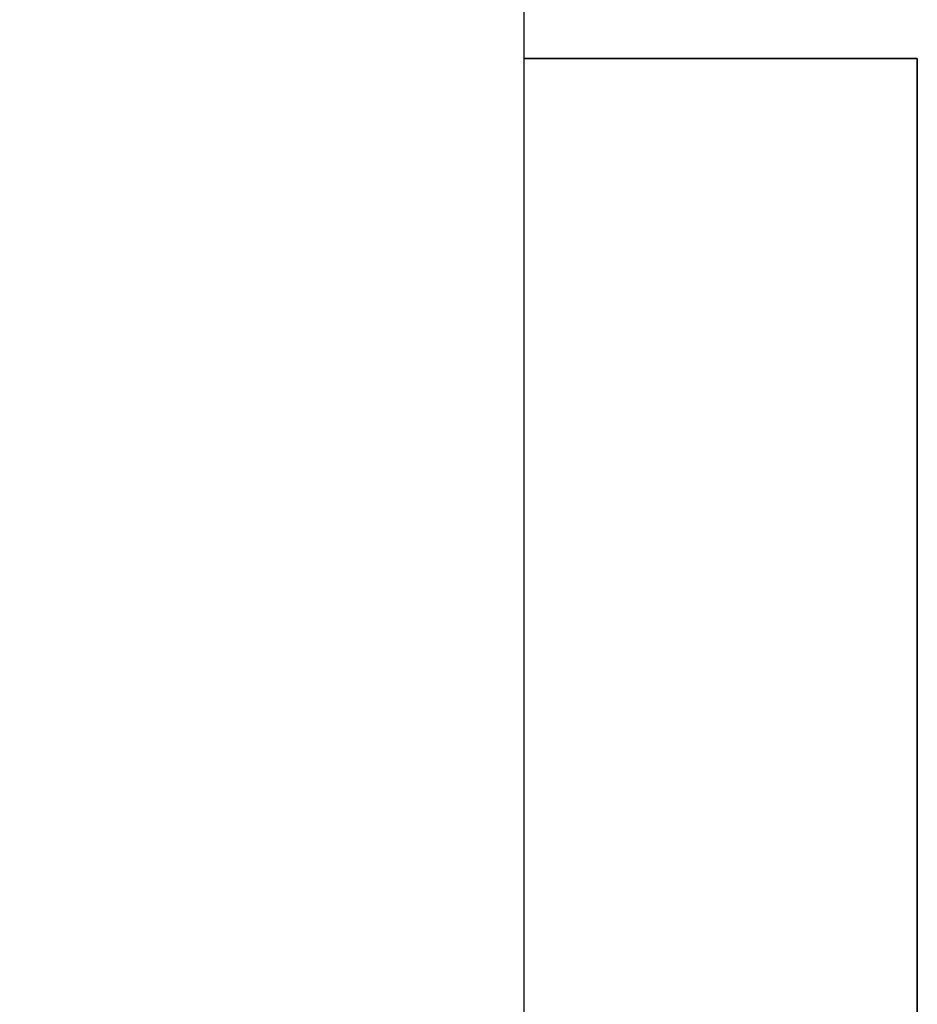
# Model space of a CAD drawing. Header units: millimetres. Extents: x -429 to 420, y -314 to 480.
# Tile 50 of 143: x -106 to -99, y 142 to 150. Entities that reach past the tile are written whole.
import ezdxf

# ---------------------------------------------------------------- set-up
doc = ezdxf.new("R2010")
doc.units = ezdxf.units.MM
doc.header["$MEASUREMENT"] = 0
doc.layers.add('Layer 1', color=7, linetype='Continuous')

msp = doc.modelspace()

# ---------------------------------------------------------------- linework, layer by layer
at = {"layer": 'Layer 1', "color": 114}
msp.add_lwpolyline([(-102.234, 134.546), (-99.2342, 134.546), (-99.2342, 149.546), (-102.234, 149.546), (-102.234, 134.546)], close=True, dxfattribs=at)
at = {"layer": 'Layer 1', "color": 7, "lineweight": 25}
msp.add_open_spline([(-102.234, 161.5462), (-102.234, 161.5462), (-114.2339, 161.5462), (-114.2339, 161.5462), (-114.2339, 161.5462), (-114.2339, 161.5462), (-114.2339, 164.546), (-114.2339, 164.546), (-114.2339, 164.546), (-114.2339, 164.546), (-129.2339, 164.546), (-129.2339, 164.546), (-129.2339, 164.546), (-129.2339, 164.546), (-129.2339, 161.5462), (-129.2339, 161.5462), (-129.2339, 161.5462), (-129.2339, 161.5462), (-141.2341, 161.5462), (-141.2341, 161.5462), (-141.2341, 161.5462), (-141.2341, 161.5462), (-141.2341, 149.546), (-141.2341, 149.546), (-141.2341, 149.546), (-141.2341, 149.546), (-144.234, 149.546), (-144.234, 149.546), (-144.234, 149.546), (-144.234, 149.546), (-144.234, 134.546), (-144.234, 134.546), (-144.234, 134.546), (-144.234, 134.546), (-141.2341, 134.546), (-141.2341, 134.546), (-141.2341, 134.546), (-141.2341, 134.546), (-141.2341, 122.5461), (-141.2341, 122.5461), (-141.2341, 122.5461), (-141.2341, 122.5461), (-129.2339, 122.5461), (-129.2339, 122.5461), (-129.2339, 122.5461), (-129.2339, 122.5461), (-129.2339, 119.5462), (-129.2339, 119.5462), (-129.2339, 119.5462), (-129.2339, 119.5462), (-114.2339, 119.5462), (-114.2339, 119.5462), (-114.2339, 119.5462), (-114.2339, 119.5462), (-114.2339, 122.5461), (-114.2339, 122.5461), (-114.2339, 122.5461), (-114.2339, 122.5461), (-102.234, 122.5461), (-102.234, 122.5461), (-102.234, 122.5461), (-102.234, 122.5461), (-102.234, 134.546), (-102.234, 134.546), (-102.234, 134.546), (-102.234, 134.546), (-99.2341, 134.546), (-99.2341, 134.546), (-99.2341, 134.546), (-99.2341, 134.546), (-99.2341, 149.546), (-99.2341, 149.546), (-99.2341, 149.546), (-99.2341, 149.546), (-102.234, 149.546), (-102.234, 149.546), (-102.234, 149.546), (-102.234, 149.546), (-102.234, 161.5462), (-102.234, 161.5462)], degree=3, knots=[0, 0, 0, 0, 0.047619, 0.047619, 0.047619, 0.047619, 0.095238, 0.095238, 0.095238, 0.095238, 0.142857, 0.142857, 0.142857, 0.142857, 0.190476, 0.190476, 0.190476, 0.190476, 0.238095, 0.238095, 0.238095, 0.238095, 0.285714, 0.285714, 0.285714, 0.285714, 0.333333, 0.333333, 0.333333, 0.333333, 0.380952, 0.380952, 0.380952, 0.380952, 0.428571, 0.428571, 0.428571, 0.428571, 0.47619, 0.47619, 0.47619, 0.47619, 0.52381, 0.52381, 0.52381, 0.52381, 0.571429, 0.571429, 0.571429, 0.571429, 0.619048, 0.619048, 0.619048, 0.619048, 0.666667, 0.666667, 0.666667, 0.666667, 0.714286, 0.714286, 0.714286, 0.714286, 0.761905, 0.761905, 0.761905, 0.761905, 0.809524, 0.809524, 0.809524, 0.809524, 0.857143, 0.857143, 0.857143, 0.857143, 0.904762, 0.904762, 0.904762, 0.904762, 1, 1, 1, 1], dxfattribs=at)

doc.saveas('drawing.dxf')
